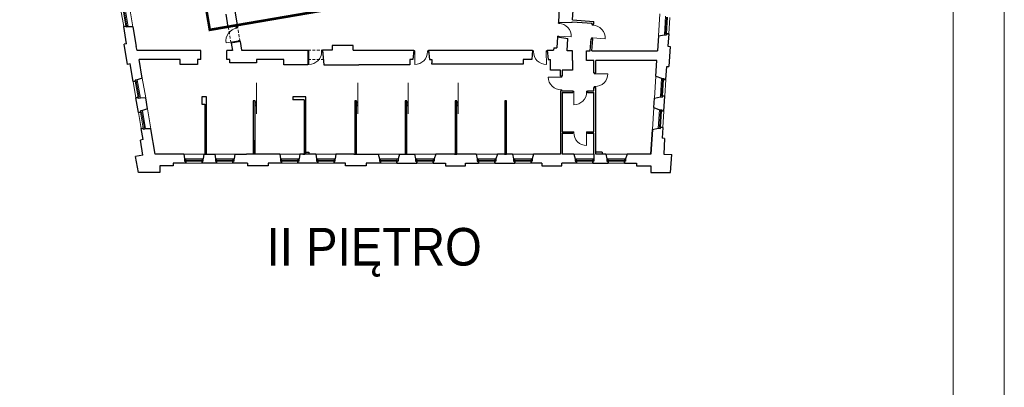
# Model space of a CAD drawing. Header units: centimetres. Extents: x 690840 to 714026, y 27673 to 40762.
# Tile 139 of 162: x 709573 to 709910, y 37391 to 37516. Entities that reach past the tile are written whole.
import ezdxf

# ---------------------------------------------------------------- set-up
doc = ezdxf.new("R2010")
doc.units = ezdxf.units.CM
doc.linetypes.add('DASHED', pattern=[19.05, 12.7, -6.35])
for name, color, linetype, lineweight in [('Drzwi i okna', 51, 'Continuous', 9), ('Opis', 102, 'Continuous', 9), ('Przekrojowa', 253, 'Continuous', 25), ('Ramka', 255, 'Continuous', 9), ('S3_obrys zakresu', 1, 'Continuous', 5), ('Widokowa', 140, 'Continuous', 9)]:
    doc.layers.add(name, color=color, linetype=linetype, lineweight=lineweight)
doc.layers.add('Obrys powierzchni', color=50, linetype='Continuous', lineweight=9, plot=False)
doc.styles.add('ARIELCE', font='arial.ttf', dxfattribs={"width": 0.9})

# ---------------------------------------------------------------- blocks, each defined once
blk = doc.blocks.new('zw$2918')
at = {"layer": 'Drzwi i okna', "color": 0}
for p, q in [((3559.9, -3081.2), (3560.3, -3074.6)), ((3568.8, -3081.8), (3559.9, -3081.2)), ((3567.8, -3081.8), (3568.3, -3075.1)), ((3792, -3093.7), (3792.4, -3087)), ((3800.9, -3094.3), (3792, -3093.7)), ((3800, -3094.2), (3800.4, -3087.5)), ((1359.2, -3114.6), (1358.2, -3109)), ((1358.2, -3114.8), (1367, -3113.2)), ((1367, -3113.2), (1366, -3107.4)), ((1374.5, -3200.2), (1290.3, -3215.2)), ((1373.5, -3200.3), (1382.3, -3198.7)), ((1375.7, -3207.2), (1374.5, -3200.2)), ((1382.3, -3198.7), (1383.6, -3205.9)), ((3554.3, -3168), (3553.9, -3174.5)), ((3563.3, -3168.6), (3554.3, -3168)), ((3561.8, -3175), (3562.3, -3168.5)), ((3562.3, -3168.5), (3647.6, -3174)), ((3786.4, -3180.5), (3786, -3186.9)), ((3795.4, -3181), (3786.4, -3180.5)), ((3794, -3187.4), (3794.4, -3181)), ((3794.4, -3181), (3879.7, -3186.4)), ((1855.3, -3269), (1848.8, -3269)), ((1848.8, -3277), (1855.3, -3277)), ((1855.3, -3277), (1855.1, -3362.5)), ((1855.3, -3278), (1855.3, -3269)), ((1942.2, -3278.2), (1942.2, -3269.2)), ((1942.2, -3269.2), (1948.8, -3269.2)), ((1942.2, -3277.2), (1950.1, -3277.2)), ((2571.6, -3277), (2579.4, -3277)), ((2579.4, -3269), (2572.9, -3269)), ((2579.4, -3277), (2579.3, -3362.5)), ((2579.4, -3278), (2579.4, -3269)), ((2666.3, -3278.2), (2666.3, -3269.2)), ((2666.3, -3269.2), (2672.9, -3269.2)), ((2666.3, -3277.2), (2674.2, -3277.2)), ((3391.1, -3277.2), (3383.2, -3277.2)), ((3391.1, -3269.2), (3384, -3269.2)), ((3391.1, -3278.2), (3391.1, -3269.2)), ((3478, -3278), (3478, -3269)), ((3478, -3269), (3485, -3269)), ((3485.8, -3277), (3478, -3277)), ((3478, -3277), (3478.2, -3362.5)), ((3805.4, -3425.5), (3805.4, -3419)), ((3814.4, -3425.5), (3805.4, -3425.5)), ((3813.4, -3419), (3813.4, -3425.5)), ((3813.4, -3425.5), (3898.9, -3425.4)), ((3576.7, -3448.5), (3491.2, -3448.3)), ((3575.7, -3448.5), (3584.7, -3448.5)), ((3576.7, -3442), (3576.7, -3448.5)), ((3584.7, -3448.5), (3584.7, -3442)), ((3575.5, -3535.4), (3584.5, -3535.4)), ((3576.5, -3535.4), (3576.5, -3542)), ((3584.5, -3535.4), (3584.5, -3542)), ((3666.2, -3544.3), (3659.7, -3544.3)), ((3659.7, -3552.3), (3666.2, -3552.3)), ((3666.2, -3552.3), (3666, -3637.8)), ((3666.2, -3553.3), (3666.2, -3544.3)), ((3753.1, -3553.5), (3753.1, -3544.5)), ((3753.1, -3544.5), (3759.7, -3544.5)), ((3753.1, -3552.5), (3759.7, -3552.5)), ((3814.6, -3512.4), (3805.6, -3512.4)), ((3805.6, -3512.4), (3805.6, -3519)), ((3813.6, -3512.4), (3813.6, -3519)), ((3666.3, -3822.2), (3659.7, -3822.2)), ((3666.3, -3830.2), (3659.7, -3830.2)), ((3666.3, -3831.2), (3666.3, -3822.2)), ((3753.2, -3831), (3753.2, -3822)), ((3753.2, -3822), (3759.7, -3822)), ((3759.7, -3830), (3753.2, -3830)), ((3753.2, -3830), (3753.3, -3915.5))]:
    blk.add_line(p, q, dxfattribs=at)
at = {"layer": 'Drzwi i okna', "color": 0, "ltscale": 1.6}
for centre, start, end in [((3561, -3168.2), 356.20358, 87.81419), ((3793.2, -3180.7), 356.20358, 87.81419), ((1375.7, -3199.7), 98.65194, 190.26256), ((1855.5, -3275.8), 269.77938, 1.38999), ((2579.6, -3275.8), 269.77938, 1.38999), ((3477.8, -3275.8), 178.61001, 270.22062), ((3812.2, -3425.7), 268.61836, 0.22898), ((3577.9, -3448.7), 179.77102, 271.38164), ((3666.4, -3551.1), 269.77102, 1.38164), ((3753, -3828.8), 178.61001, 270.22062)]:
    blk.add_arc(centre, 86.7, start, end, dxfattribs=at)
at = {"layer": 'Drzwi i okna', "color": 0}
for centre, start, end in [((1364.1, -3122.6), 278.48889, 281.78745), ((1933.4, -3273.7), 178.25449, 181.55305), ((2657.5, -3273.7), 178.25449, 181.55305), ((3399.9, -3273.7), 358.44695, 1.74551), ((3810.1, -3503.7), 88.4553, 91.75387), ((3580, -3526.6), 88.24613, 91.5447), ((3744.3, -3549.1), 178.24613, 181.5447), ((3675.1, -3826.7), 358.44695, 1.74551)]:
    blk.add_arc(centre, 78.2, start, end, dxfattribs=at)
at = {"layer": 'Przekrojowa', "color": 0, "ltscale": 1.6}
for p, q in [((3656.5, -3058.7), (3665.1, -2925.5)), ((1305.1, -3106.7), (1290, -3018.3)), ((1344.5, -2969.1), (1368.1, -3107.1)), ((3566.8, -2974.4), (3560.3, -3074.7)), ((3560.3, -3074.7), (3655.6, -3073.5)), ((3655.6, -3073.5), (3655.8, -3070.7)), ((3655.8, -3070.7), (3790.4, -3079.4)), ((3656.5, -3058.7), (3803.2, -3068.2)), ((3790, -3087), (3790.4, -3079.4)), ((3790, -3087), (3801.9, -3087.8)), ((3801.9, -3087.8), (3803.2, -3068.2)), ((610.4, -3221.4), (590.2, -3103.1)), ((653.3, -3104.3), (620.7, -3105.6)), ((653.3, -3104.3), (676.4, -3239.5)), ((1354.4, -3098.3), (1305.1, -3106.7)), ((1354.4, -3098.3), (1356.3, -3109.1)), ((1368.1, -3107.1), (1356.3, -3109.1)), ((4243.8, -3167.5), (4284.7, -3158.9)), ((4314.9, -3153), (4309.4, -3237.8)), ((610.4, -3221.4), (592.7, -3224.4)), ((616.1, -3361.4), (592.7, -3224.4)), ((1384.9, -3205.7), (1323.8, -3216.1)), ((1323.8, -3216.1), (1332.6, -3267.4)), ((1384.9, -3205.7), (1394.9, -3264.1)), ((3553.9, -3174.5), (3549.1, -3248.1)), ((3553.9, -3174.5), (3625.4, -3184.6)), ((3619.9, -3269.2), (3625.4, -3184.6)), ((3778.2, -3269.1), (3783.5, -3186.8)), ((3783.5, -3186.8), (3795.5, -3187.5)), ((3790.2, -3269.1), (3795.5, -3187.5)), ((4243.8, -3167.5), (4237.3, -3269.1)), ((681.2, -3267.4), (676.4, -3239.5)), ((1116.8, -3267.4), (681.2, -3267.4)), ((1116.8, -3328.1), (1116.8, -3267.4)), ((1332.6, -3267.4), (1293.8, -3267.4)), ((1293.8, -3328.1), (1293.8, -3267.4)), ((1394.9, -3264.1), (1848.8, -3264.1)), ((1848.8, -3264.1), (1848.8, -3328.1)), ((2013.9, -3264.1), (1948.8, -3264.1)), ((1948.8, -3264.3), (1958.7, -3363.7)), ((2158.9, -3232.8), (2013.9, -3232.8)), ((2013.9, -3232.8), (2013.9, -3264.1)), ((2158.9, -3264.1), (2158.9, -3232.8)), ((2158.9, -3264.1), (2572.9, -3264.1)), ((2572.9, -3264.1), (2566.6, -3327.7)), ((2672.9, -3264.1), (3384.5, -3264.1)), ((2672.9, -3264.1), (2679.3, -3327.7)), ((3384.5, -3264.1), (3378.2, -3327.7)), ((3484.5, -3264.1), (3527.8, -3264.1)), ((3484.5, -3264.1), (3490.9, -3327.7)), ((3528.9, -3248.1), (3527.8, -3264.1)), ((3528.9, -3248.1), (3549.1, -3248.1)), ((3657.7, -3269), (3619.9, -3269.2)), ((3657.7, -3335), (3657.7, -3269)), ((3751.7, -3335), (3751.7, -3269)), ((3751.7, -3269.1), (3778.2, -3269.1)), ((3790.2, -3269.1), (3911.7, -3269.1)), ((3911.7, -3269.1), (4237.3, -3269.1)), ((4309.4, -3237.8), (4323.4, -3238.8)), ((4323.4, -3238.8), (4314.5, -3376.9)), ((633.8, -3358.4), (616.1, -3361.4)), ((654.4, -3478.6), (633.8, -3358.4)), ((717.2, -3454.7), (695.6, -3328.1)), ((975.8, -3328.1), (695.6, -3328.1)), ((975.8, -3363.1), (975.8, -3328.1)), ((1094.8, -3363.1), (975.8, -3363.1)), ((1116.8, -3328.1), (1094.8, -3328.1)), ((1094.8, -3328.1), (1094.8, -3363.1)), ((1315.8, -3328.1), (1293.8, -3328.1)), ((1315.8, -3351.7), (1315.8, -3328.1)), ((1496.8, -3351.7), (1315.8, -3351.7)), ((1684.8, -3328.1), (1496.8, -3328.1)), ((1496.8, -3328.1), (1496.8, -3351.7)), ((1684.8, -3363.7), (1684.8, -3328.1)), ((1848.8, -3363.7), (1684.8, -3363.7)), ((1848.8, -3328.1), (1848.8, -3363.7)), ((1958.7, -3363.7), (2196.9, -3363.7)), ((2545.9, -3363.7), (2196.9, -3363.7)), ((2566.6, -3327.7), (2545.9, -3327.7)), ((2545.9, -3327.7), (2545.9, -3363.7)), ((2679.3, -3327.7), (2695.9, -3327.7)), ((2695.9, -3327.7), (2695.9, -3351.7)), ((2695.9, -3359.7), (2695.9, -3351.7)), ((2855.7, -3359.7), (2695.9, -3359.7)), ((3319.7, -3359.7), (2855.7, -3359.7)), ((3378.2, -3327.7), (3319.7, -3327.7)), ((3319.7, -3327.7), (3319.7, -3359.7)), ((3490.9, -3327.7), (3507.7, -3327.7)), ((3507.7, -3400), (3507.7, -3327.7)), ((3657.7, -3335), (3657.7, -3400)), ((3803.7, -3335), (3751.7, -3335)), ((3803.7, -3419), (3803.7, -3335)), ((3815.8, -3419), (3815.8, -3335)), ((4233, -3335), (3815.8, -3335)), ((4226.1, -3441.7), (4233, -3335)), ((3574.7, -3400), (3507.7, -3400)), ((3574.7, -3442), (3574.7, -3400)), ((3657.7, -3400), (3586.7, -3400)), ((3586.7, -3400), (3586.7, -3442)), ((3803.7, -3419), (3815.8, -3419)), ((4294.7, -3465.8), (4300.5, -3376)), ((4300.5, -3376), (4314.5, -3376.9)), ((717.2, -3454.7), (682.4, -3466)), ((3586.7, -3442), (3574.7, -3442)), ((4226.1, -3441.7), (4265.5, -3456.2)), ((3586.7, -3542), (3574.7, -3542)), ((3574.7, -3542), (3574.7, -3973.7)), ((3586.7, -3542), (3659.7, -3542)), ((3586.7, -3554), (3659.7, -3554)), ((3586.7, -3554), (3586.7, -3821)), ((3659.7, -3542), (3659.7, -3554)), ((3759.7, -3542), (3803.7, -3542)), ((3759.7, -3542), (3759.7, -3554)), ((3759.7, -3554), (3803.7, -3554)), ((3803.7, -3542), (3803.7, -3519)), ((3803.7, -3519), (3815.8, -3519)), ((3803.7, -3821), (3803.7, -3554)), ((3815.8, -3973.7), (3815.8, -3519)), ((690.5, -3689.6), (673.3, -3589)), ((740.4, -3590.1), (703.8, -3591.5)), ((753.3, -3665.6), (740.4, -3590.1)), ((1156.1, -3583.7), (1123.1, -3583.7)), ((1123.1, -3583.7), (1123.1, -3633.7)), ((1156.1, -3883.7), (1156.1, -3583.7)), ((1487.7, -3610.7), (1475.7, -3610.7)), ((1475.7, -3610.7), (1475.7, -3883.7)), ((1487.7, -3883.7), (1487.7, -3610.7)), ((1835.7, -3583.7), (1746.7, -3583.7)), ((1746.7, -3583.7), (1746.7, -3604.7)), ((1823.7, -3604.7), (1746.7, -3604.7)), ((1835.7, -3583.7), (1821.7, -3583.7)), ((1823.7, -3604.7), (1823.7, -3883.7)), ((1835.7, -3883.7), (1835.7, -3583.7)), ((2181.7, -3610.7), (2169.7, -3610.7)), ((2169.7, -3610.7), (2169.7, -3883.7)), ((2181.7, -3883.7), (2181.7, -3610.7)), ((2524.7, -3610.7), (2512.7, -3610.7)), ((2512.7, -3610.7), (2512.7, -3883.7)), ((2524.7, -3883.7), (2524.7, -3610.7)), ((2867.7, -3610.7), (2855.7, -3610.7)), ((2855.7, -3610.7), (2855.7, -3883.7)), ((2867.7, -3883.7), (2867.7, -3610.7)), ((3206.7, -3610.7), (3194.7, -3610.7)), ((3194.7, -3610.7), (3194.7, -3883.7)), ((3206.7, -3883.7), (3206.7, -3610.7)), ((4212.3, -3656.3), (4216.4, -3592.1)), ((4216.4, -3592.1), (4257.3, -3583.4)), ((4280.8, -3680.4), (4287.5, -3577.6)), ((753.3, -3665.6), (718.5, -3676.9)), ((1123.1, -3633.7), (1144.1, -3633.7)), ((1144.1, -3633.7), (1144.1, -3883.7)), ((4212.3, -3656.3), (4251.7, -3670.7)), ((722.1, -3874.9), (709.3, -3800)), ((776.5, -3801), (739.9, -3802.5)), ((806.1, -3974.4), (776.5, -3801)), ((3586.7, -3821), (3659.7, -3821)), ((3586.7, -3830), (3586.7, -3973.7)), ((3586.7, -3830), (3659.7, -3830)), ((3659.7, -3821), (3659.7, -3830)), ((3759.7, -3821), (3803.7, -3821)), ((3759.7, -3821), (3759.7, -3830)), ((3759.7, -3830), (3803.7, -3830)), ((3803.7, -3973.7), (3803.7, -3830)), ((4202.6, -3806.6), (4191.8, -3973.7)), ((4191.8, -3973.7), (4202.6, -3806.6)), ((4202.6, -3806.6), (4243.4, -3798)), ((4273.6, -3792.1), (4268.9, -3866)), ((722.1, -3874.9), (704.4, -3877.9)), ((722, -3980.7), (704.4, -3877.9)), ((1156.1, -3883.7), (1144.1, -3883.7)), ((1487.7, -3883.7), (1475.7, -3883.7)), ((1835.7, -3883.7), (1823.7, -3883.7)), ((2181.7, -3883.7), (2169.7, -3883.7)), ((2524.7, -3883.7), (2512.7, -3883.7)), ((2867.7, -3883.7), (2855.7, -3883.7)), ((3206.7, -3883.7), (3194.7, -3883.7)), ((4286.8, -3867.2), (4268.9, -3866)), ((4286.8, -3867.2), (4280, -3973.3)), ((1835.7, -3973.7), (1835.7, -3961.7)), ((1835.7, -3961.7), (1855.7, -3961.7)), ((1855.7, -3961.7), (1855.7, -3973.7)), ((3859.8, -3959.7), (3815.8, -3959.7)), ((3859.8, -3959.7), (3859.8, -3973.7)), ((722, -3980.7), (671.6, -3989.3)), ((690.6, -4099.8), (671.6, -3989.3)), ((1000.3, -3974.4), (806.1, -3974.4)), ((1013.9, -4036.8), (927.9, -4036.8)), ((927.9, -4036.8), (927.9, -4054.8)), ((1224.9, -4036.8), (1125.9, -4036.8)), ((1133.7, -4021.9), (1133.7, -4007.1)), ((1137.7, -3973.7), (1213.2, -3973.7)), ((1435.9, -4036.8), (1336.9, -4036.8)), ((1344.7, -4021.9), (1344.7, -4007.1)), ((1348.7, -3973.7), (1429.7, -3973.7)), ((1657.2, -3973.7), (1429.7, -3973.7)), ((1435.9, -4036.8), (1435.9, -4054.8)), ((1668.9, -4036.8), (1576.9, -4036.8)), ((1576.9, -4036.8), (1576.9, -4054.8)), ((1915.9, -4036.8), (1780.9, -4036.8)), ((1788.7, -4021.9), (1788.7, -4007.1)), ((1904.2, -3973.7), (1792.7, -3973.7)), ((1813.7, -3973.7), (1827.7, -3973.7)), ((2104.9, -4036.8), (2027.9, -4036.8)), ((2035.7, -4021.9), (2035.7, -4007.1)), ((2161.7, -3973.7), (2039.7, -3973.7)), ((2104.9, -4054.8), (2104.9, -4036.8)), ((2161.7, -3973.7), (2175.7, -3973.7)), ((2175.7, -3973.7), (2329.5, -3973.7)), ((2344.9, -4036.8), (2245.9, -4036.8)), ((2245.9, -4036.8), (2245.9, -4054.8)), ((2329.5, -3973.7), (2337.1, -4007.1)), ((2456.9, -4036.8), (2592.9, -4036.8)), ((2474.5, -3973.7), (2464.7, -4007.1)), ((2474.5, -3973.7), (2577.5, -3973.7)), ((2506.7, -3973.7), (2520.7, -3973.7)), ((2577.5, -3973.7), (2585.1, -4007.1)), ((2704.9, -4036.8), (2788.9, -4036.8)), ((2722.5, -3973.7), (2712.7, -4007.1)), ((2851.7, -3973.7), (2722.5, -3973.7)), ((2788.9, -4036.8), (2788.9, -4054.8)), ((2851.7, -3973.7), (2865.7, -3973.7)), ((2998.5, -3973.7), (2865.7, -3973.7)), ((2926.9, -4054.8), (2926.9, -4036.8)), ((2926.9, -4036.8), (3013.9, -4036.8)), ((2998.5, -3973.7), (3006.1, -4007.1)), ((3125.9, -4036.8), (3261.9, -4036.8)), ((3143.5, -3973.7), (3133.7, -4007.1)), ((3192.7, -3973.7), (3143.5, -3973.7)), ((3192.7, -3973.7), (3206.7, -3973.7)), ((3246.5, -3973.7), (3206.7, -3973.7)), ((3246.5, -3973.7), (3254.1, -4007.1)), ((3446.9, -4036.8), (3373.9, -4036.8)), ((3391.5, -3973.7), (3381.7, -4007.1)), ((3574.7, -3973.7), (3391.5, -3973.7)), ((3446.9, -4036.8), (3446.9, -4054.8)), ((3683.9, -4036.8), (3584.9, -4036.8)), ((3584.9, -4054.8), (3584.9, -4036.8)), ((3665.3, -3973.7), (3586.7, -3973.7)), ((3665.3, -3973.7), (3676.1, -4007.1)), ((3795.9, -4036.8), (3899.9, -4036.8)), ((3884.5, -3973.7), (3815.8, -3973.7)), ((3884.5, -3973.7), (3892.1, -4007.1)), ((4011.9, -4036.8), (4094.9, -4036.8)), ((4029.5, -3973.7), (4019.7, -4007.1)), ((4191.8, -3973.7), (4029.5, -3973.7)), ((4094.9, -4036.8), (4094.9, -4054.8)), ((4280, -3973.3), (4335.3, -3976.8)), ((4327.4, -4099.8), (4335.3, -3976.8)), ((836.9, -4099.8), (690.6, -4099.8)), ((836.9, -4099.8), (701, -4099.8)), ((927.9, -4054.8), (836.9, -4054.8)), ((836.9, -4054.8), (836.9, -4099.8)), ((1576.9, -4054.8), (1435.9, -4054.8)), ((2245.9, -4054.8), (2104.9, -4054.8)), ((2788.9, -4054.8), (2926.9, -4054.8)), ((3446.9, -4054.8), (3584.9, -4054.8)), ((4094.9, -4054.8), (4192.9, -4054.8)), ((4192.9, -4054.8), (4192.9, -4099.8)), ((4192.9, -4099.8), (4316.9, -4099.8)), ((4192.9, -4099.8), (4327.4, -4099.8))]:
    blk.add_line(p, q, dxfattribs=at)
at = {"layer": 'Przekrojowa', "color": 0}
for p, q in [((604.9, -3100.6), (590.2, -3103.1)), ((590.2, -3103.1), (604.9, -3100.6)), ((606.2, -3108.2), (604.9, -3100.6)), ((620.8, -3105.7), (606.2, -3108.2)), ((4284.7, -3158.9), (4299.4, -3159.8)), ((4299.4, -3159.8), (4299.9, -3152.1)), ((4299.9, -3152.1), (4314.9, -3153)), ((4314.9, -3153), (4299.9, -3152.1)), ((669.1, -3476.1), (654.4, -3478.6)), ((654.4, -3478.6), (669.1, -3476.1)), ((682.4, -3466), (667.8, -3468.5)), ((667.8, -3468.5), (669.1, -3476.1)), ((4265.5, -3456.2), (4280.3, -3457.1)), ((4280.3, -3457.1), (4279.8, -3464.9)), ((4279.8, -3464.9), (4294.7, -3465.8)), ((4294.7, -3465.8), (4279.8, -3464.9)), ((688, -3586.5), (673.3, -3589)), ((673.3, -3589), (688, -3586.5)), ((689.3, -3594.2), (688, -3586.5)), ((703.9, -3591.7), (689.3, -3594.2)), ((4257.3, -3583.4), (4272.1, -3584.4)), ((4272.1, -3584.4), (4272.6, -3576.6)), ((4272.6, -3576.6), (4287.5, -3577.6)), ((4287.5, -3577.6), (4272.6, -3576.6)), ((705.2, -3687.1), (690.5, -3689.6)), ((690.5, -3689.6), (705.2, -3687.1)), ((718.5, -3676.9), (703.9, -3679.4)), ((703.9, -3679.4), (705.2, -3687.1)), ((4251.7, -3670.7), (4266.4, -3671.7)), ((4266.4, -3671.7), (4265.9, -3679.4)), ((4265.9, -3679.4), (4280.8, -3680.4)), ((4280.8, -3680.4), (4265.9, -3679.4)), ((724.1, -3797.5), (709.3, -3800)), ((709.3, -3800), (724.1, -3797.5)), ((725.4, -3805.1), (724.1, -3797.5)), ((740, -3802.6), (725.4, -3805.1)), ((4243.4, -3798), (4258.2, -3798.9)), ((4258.2, -3798.9), (4258.7, -3791.2)), ((4258.7, -3791.2), (4273.6, -3792.1)), ((4273.6, -3792.1), (4258.7, -3791.2)), ((1002.2, -3973.7), (1006.1, -4007.1)), ((1006.1, -4007.1), (1006.1, -4021.9)), ((1006.1, -4021.9), (1013.9, -4021.9)), ((1013.9, -4021.9), (1013.9, -4036.8)), ((1013.9, -4036.8), (1013.9, -4021.9)), ((1133.7, -4021.9), (1125.9, -4021.9)), ((1125.9, -4021.9), (1125.9, -4036.8)), ((1125.9, -4036.8), (1125.9, -4021.9)), ((1137.7, -3973.7), (1133.7, -4007.1)), ((1213.2, -3973.7), (1217.1, -4007.1)), ((1217.1, -4007.1), (1217.1, -4021.9)), ((1217.1, -4021.9), (1224.9, -4021.9)), ((1224.9, -4021.9), (1224.9, -4036.8)), ((1224.9, -4036.8), (1224.9, -4021.9)), ((1344.7, -4021.9), (1336.9, -4021.9)), ((1336.9, -4021.9), (1336.9, -4036.8)), ((1336.9, -4036.8), (1336.9, -4021.9)), ((1348.7, -3973.7), (1344.7, -4007.1)), ((1657.2, -3973.7), (1661.1, -4007.1)), ((1661.1, -4007.1), (1661.1, -4021.9)), ((1661.1, -4021.9), (1668.9, -4021.9)), ((1668.9, -4021.9), (1668.9, -4036.8)), ((1668.9, -4036.8), (1668.9, -4021.9)), ((1788.7, -4021.9), (1780.9, -4021.9)), ((1780.9, -4021.9), (1780.9, -4036.8)), ((1780.9, -4036.8), (1780.9, -4021.9)), ((1792.7, -3973.7), (1788.7, -4007.1)), ((1904.2, -3973.7), (1908.1, -4007.1)), ((1908.1, -4007.1), (1908.1, -4021.9)), ((1908.1, -4021.9), (1915.9, -4021.9)), ((1915.9, -4021.9), (1915.9, -4036.8)), ((1915.9, -4036.8), (1915.9, -4021.9)), ((2035.7, -4021.9), (2027.9, -4021.9)), ((2027.9, -4021.9), (2027.9, -4036.8)), ((2027.9, -4036.8), (2027.9, -4021.9)), ((2039.7, -3973.7), (2035.7, -4007.1)), ((2337.1, -4007.1), (2337.1, -4021.9)), ((2337.1, -4021.9), (2344.9, -4021.9)), ((2344.9, -4021.9), (2344.9, -4036.8)), ((2344.9, -4036.8), (2344.9, -4021.9)), ((2464.7, -4021.9), (2456.9, -4021.9)), ((2456.9, -4021.9), (2456.9, -4036.8)), ((2456.9, -4036.8), (2456.9, -4021.9)), ((2464.7, -4007.1), (2464.7, -4021.9)), ((2585.1, -4007.1), (2585.1, -4021.9)), ((2585.1, -4021.9), (2592.9, -4021.9)), ((2592.9, -4021.9), (2592.9, -4036.8)), ((2592.9, -4036.8), (2592.9, -4021.9)), ((2712.7, -4021.9), (2704.9, -4021.9)), ((2704.9, -4021.9), (2704.9, -4036.8)), ((2704.9, -4036.8), (2704.9, -4021.9)), ((2712.7, -4007.1), (2712.7, -4021.9)), ((3006.1, -4007.1), (3006.1, -4021.9)), ((3006.1, -4021.9), (3013.9, -4021.9)), ((3013.9, -4021.9), (3013.9, -4036.8)), ((3013.9, -4036.8), (3013.9, -4021.9)), ((3133.7, -4021.9), (3125.9, -4021.9)), ((3125.9, -4021.9), (3125.9, -4036.8)), ((3125.9, -4036.8), (3125.9, -4021.9)), ((3133.7, -4007.1), (3133.7, -4021.9)), ((3254.1, -4007.1), (3254.1, -4021.9)), ((3254.1, -4021.9), (3261.9, -4021.9)), ((3261.9, -4021.9), (3261.9, -4036.8)), ((3261.9, -4036.8), (3261.9, -4021.9)), ((3381.7, -4021.9), (3373.9, -4021.9)), ((3373.9, -4021.9), (3373.9, -4036.8)), ((3373.9, -4036.8), (3373.9, -4021.9)), ((3381.7, -4007.1), (3381.7, -4021.9)), ((3676.1, -4007.1), (3676.1, -4021.9)), ((3676.1, -4021.9), (3683.9, -4021.9)), ((3683.9, -4021.9), (3683.9, -4036.8)), ((3683.9, -4036.8), (3683.9, -4021.9)), ((3803.7, -4021.9), (3795.9, -4021.9)), ((3795.9, -4021.9), (3795.9, -4036.8)), ((3795.9, -4036.8), (3795.9, -4021.9)), ((3803.7, -3973.7), (3803.7, -4021.9)), ((3892.1, -4007.1), (3892.1, -4021.9)), ((3892.1, -4021.9), (3899.9, -4021.9)), ((3899.9, -4021.9), (3899.9, -4036.8)), ((3899.9, -4036.8), (3899.9, -4021.9)), ((4019.7, -4021.9), (4011.9, -4021.9)), ((4011.9, -4021.9), (4011.9, -4036.8)), ((4011.9, -4036.8), (4011.9, -4021.9)), ((4019.7, -4007.1), (4019.7, -4021.9))]:
    blk.add_line(p, q, dxfattribs=at)
at = {"layer": 'Widokowa', "color": 0, "ltscale": 1.6}
for p, q in [((571.3, -2992.7), (590.2, -3103.1)), ((630.3, -2970), (653.3, -3104.3)), ((4243.8, -3167.5), (4253.5, -3017.2)), ((4314.9, -3153), (4322.1, -3041.3)), ((654.4, -3478.6), (673.3, -3589)), ((717.2, -3454.7), (740.4, -3590.1)), ((1496.7, -3699), (1496.7, -3486.9)), ((2190.7, -3699), (2190.7, -3486.9)), ((2533.7, -3699), (2533.7, -3486.9)), ((2876.7, -3699), (2876.7, -3486.9)), ((4216.4, -3592.1), (4226.1, -3441.7)), ((4287.5, -3577.6), (4294.7, -3465.8)), ((690.5, -3689.6), (709.3, -3800)), ((753.3, -3665.6), (776.5, -3801)), ((4202.6, -3806.6), (4212.3, -3656.3)), ((4273.6, -3792.1), (4280.8, -3680.4)), ((1144.1, -3883.7), (1144.1, -3973.7)), ((1150.1, -3883.7), (1150.1, -3973.7)), ((1156.1, -3973.7), (1156.1, -3883.7)), ((1475.7, -3883.7), (1475.7, -3973.7)), ((1481.7, -3883.7), (1481.7, -3973.7)), ((1487.7, -3973.7), (1487.7, -3883.7)), ((1823.7, -3883.7), (1823.7, -3973.7)), ((1829.7, -3883.7), (1829.7, -3973.7)), ((1835.7, -3973.7), (1835.7, -3883.7)), ((2169.7, -3883.7), (2169.7, -3973.7)), ((2175.7, -3883.7), (2175.7, -3973.7)), ((2181.7, -3973.7), (2181.7, -3883.7)), ((2512.7, -3883.7), (2512.7, -3973.7)), ((2517.7, -3883.7), (2517.7, -3973.7)), ((2524.7, -3973.7), (2524.7, -3883.7)), ((2855.7, -3883.7), (2855.7, -3973.7)), ((2861.7, -3883.7), (2861.7, -3973.7)), ((2867.7, -3973.7), (2867.7, -3883.7)), ((3194.7, -3883.7), (3194.7, -3973.7)), ((3200.7, -3883.7), (3200.7, -3973.7)), ((3206.7, -3973.7), (3206.7, -3883.7)), ((1013.9, -4036.8), (1125.9, -4036.8)), ((1224.9, -4036.8), (1336.9, -4036.8)), ((1668.9, -4036.8), (1780.9, -4036.8)), ((1915.9, -4036.8), (2027.9, -4036.8)), ((2329.5, -3973.7), (2474.5, -3973.7)), ((2344.9, -4036.8), (2456.9, -4036.8)), ((2577.5, -3973.7), (2722.5, -3973.7)), ((2592.9, -4036.8), (2704.9, -4036.8)), ((2998.5, -3973.7), (3143.5, -3973.7)), ((3013.9, -4036.8), (3125.9, -4036.8)), ((3246.5, -3973.7), (3391.5, -3973.7)), ((3261.9, -4036.8), (3373.9, -4036.8)), ((3665.3, -3973.7), (3803.7, -3973.7)), ((3683.9, -4036.8), (3795.9, -4036.8)), ((3884.5, -3973.7), (4029.5, -3973.7)), ((3899.9, -4036.8), (4011.9, -4036.8))]:
    blk.add_line(p, q, dxfattribs=at)
at = {"layer": 'Widokowa', "color": 0}
for p, q in [((605, -3100.8), (586, -2990.2)), ((612.2, -3099.3), (593.3, -2988.9)), ((620.8, -3105.7), (599.3, -2980)), ((4292.9, -3031.6), (4284.7, -3158.9)), ((4299.8, -3039.8), (4292.6, -3151.6)), ((4307.2, -3040.1), (4299.9, -3152.1)), ((604.9, -3100.6), (619.5, -3098.1)), ((4299.9, -3152.1), (4285.2, -3151.1)), ((669.1, -3476.1), (683.7, -3473.6)), ((688, -3586.7), (669.1, -3476.1)), ((695.3, -3585.3), (676.4, -3474.9)), ((703.9, -3591.7), (682.4, -3466)), ((4265.5, -3456.2), (4257.3, -3583.4)), ((4279.8, -3464.9), (4265, -3463.9)), ((4272.4, -3464.4), (4265.2, -3576.2)), ((4279.8, -3464.6), (4272.6, -3576.6)), ((688, -3586.5), (702.6, -3584)), ((4272.6, -3576.6), (4257.8, -3575.7)), ((705.2, -3687.1), (719.8, -3684.6)), ((724.1, -3797.7), (705.2, -3687.1)), ((731.4, -3796.2), (712.5, -3685.8)), ((740, -3802.6), (718.5, -3676.9)), ((4251.7, -3670.7), (4243.4, -3798)), ((4265.9, -3679.4), (4251.2, -3678.5)), ((4258.5, -3678.9), (4251.3, -3790.7)), ((4265.9, -3679.2), (4258.7, -3791.2)), ((724.1, -3797.5), (738.7, -3795)), ((4258.7, -3791.2), (4243.9, -3790.2)), ((1137.7, -3973.7), (1002.2, -3973.7)), ((1133.7, -4007.1), (1006.1, -4007.1)), ((1013.9, -4021.9), (1013.9, -4007.1)), ((1125.9, -4014.5), (1013.9, -4014.5)), ((1126.1, -4021.9), (1013.9, -4021.9)), ((1125.9, -4021.9), (1125.9, -4007.1)), ((1348.7, -3973.7), (1213.2, -3973.7)), ((1344.7, -4007.1), (1217.1, -4007.1)), ((1224.9, -4021.9), (1224.9, -4007.1)), ((1336.9, -4014.5), (1224.9, -4014.5)), ((1337.1, -4021.9), (1224.9, -4021.9)), ((1336.9, -4021.9), (1336.9, -4007.1)), ((1792.7, -3973.7), (1657.2, -3973.7)), ((1788.7, -4007.1), (1661.1, -4007.1)), ((1668.9, -4021.9), (1668.9, -4007.1)), ((1780.9, -4014.5), (1668.9, -4014.5)), ((1781.1, -4021.9), (1668.9, -4021.9)), ((1780.9, -4021.9), (1780.9, -4007.1)), ((2039.7, -3973.7), (1904.2, -3973.7)), ((2035.7, -4007.1), (1908.1, -4007.1)), ((1915.9, -4021.9), (1915.9, -4007.1)), ((2027.9, -4014.5), (1915.9, -4014.5)), ((2028.1, -4021.9), (1915.9, -4021.9)), ((2027.9, -4021.9), (2027.9, -4007.1)), ((2464.7, -4007.1), (2337.1, -4007.1)), ((2344.9, -4021.9), (2344.9, -4007.1)), ((2456.9, -4014.5), (2344.9, -4014.5)), ((2457.1, -4021.9), (2344.9, -4021.9)), ((2456.9, -4021.9), (2456.9, -4007.1)), ((2712.7, -4007.1), (2585.1, -4007.1)), ((2592.9, -4021.9), (2592.9, -4007.1)), ((2704.9, -4014.5), (2592.9, -4014.5)), ((2705.1, -4021.9), (2592.9, -4021.9)), ((2704.9, -4021.9), (2704.9, -4007.1)), ((3133.7, -4007.1), (3006.1, -4007.1)), ((3013.9, -4021.9), (3013.9, -4007.1)), ((3125.9, -4014.5), (3013.9, -4014.5)), ((3126.1, -4021.9), (3013.9, -4021.9)), ((3125.9, -4021.9), (3125.9, -4007.1)), ((3381.7, -4007.1), (3254.1, -4007.1)), ((3261.9, -4021.9), (3261.9, -4007.1)), ((3373.9, -4014.5), (3261.9, -4014.5)), ((3374.1, -4021.9), (3261.9, -4021.9)), ((3373.9, -4021.9), (3373.9, -4007.1)), ((3803.7, -4007.1), (3676.1, -4007.1)), ((3683.9, -4021.9), (3683.9, -4007.1)), ((3795.9, -4014.5), (3683.9, -4014.5)), ((3796.1, -4021.9), (3683.9, -4021.9)), ((3795.9, -4021.9), (3795.9, -4007.1)), ((4019.7, -4007.1), (3892.1, -4007.1)), ((3899.9, -4021.9), (3899.9, -4007.1)), ((4011.9, -4014.5), (3899.9, -4014.5)), ((4012.1, -4021.9), (3899.9, -4021.9)), ((4011.9, -4021.9), (4011.9, -4007.1))]:
    blk.add_line(p, q, dxfattribs=at)
at = {"layer": 'Widokowa', "color": 0, "linetype": 'DASHED', "ltscale": 1.6}
for p, q in [((1323.8, -3216.1), (1305.1, -3106.7)), ((1384.9, -3205.7), (1368.1, -3107.1)), ((1848.8, -3264.1), (1948.8, -3264.1)), ((1848.8, -3328.1), (1955.2, -3328.1))]:
    blk.add_line(p, q, dxfattribs=at)
at = {"layer": 'Widokowa', "color": 0, "ltscale": 1.6}
for centre in [(1492.2, -3622.3), (2186.2, -3622.3), (2529.2, -3622.3), (2872.2, -3622.3), (1492.2, -3641.1), (2186.2, -3641.1), (2529.2, -3641.1), (2872.2, -3641.1)]:
    blk.add_circle(centre, 4.5, dxfattribs=at)

msp = doc.modelspace()

# ---------------------------------------------------------------- linework, layer by layer
at = {"layer": 'Obrys powierzchni', "ltscale": 1.6}
for points in [[(707809.65, 37762.32), (709909.65, 37762.32), (709909.65, 36277.32), (707809.65, 36277.32)], [(707827.15, 37744.82), (709892.15, 37744.82), (709892.15, 36294.82), (707827.15, 36294.82)]]:
    msp.add_lwpolyline(points, close=True, dxfattribs=at)
at = {"layer": 'S3_obrys zakresu', "color": 1, "ltscale": 1.6, "true_color": 0xff0000, "const_width": 0.877}
msp.add_lwpolyline([(709626.39, 37582), (709691.56, 37593.14), (709703.35, 37524.19), (709638.18, 37513.04)], close=True, dxfattribs=at)

# ---------------------------------------------------------------- block references
at = {"layer": 'Ramka', "color": 251, "xscale": 0.05, "yscale": 0.05, "zscale": 0.05}
msp.add_blockref('zw$2918', (709579.26, 37669.34), dxfattribs=at)

# ---------------------------------------------------------------- texts
at = {"layer": 'Opis', "insert": (709657.62, 37445.46), "char_height": 14, "width": 724.063, "attachment_point": 1, "rotation": 359.981, "style": 'ARIELCE'}
msp.add_mtext('\\pxsm1,ql;{\\fArial|b0|i0|c238|p34;\\H0.916668x;II PIĘTRO}', dxfattribs=at)

doc.saveas('drawing.dxf')
